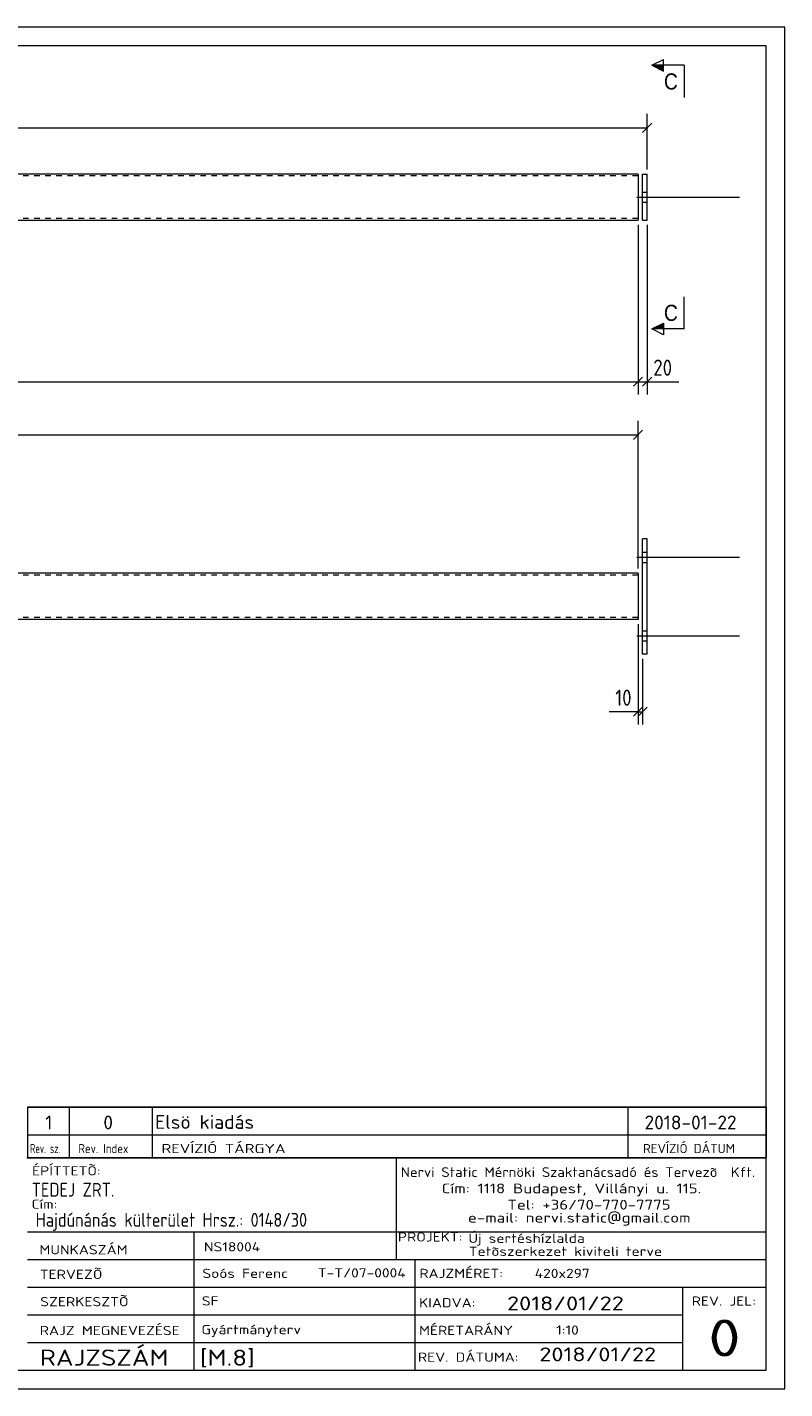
# Model space of a CAD drawing. Header units: millimetres. Extents: x 1 to 419, y 1 to 296.
# Tile 2 of 2: x 255 to 419, y 1 to 296. Entities that reach past the tile are written whole.
import ezdxf

# ---------------------------------------------------------------- set-up
doc = ezdxf.new("R2010")
doc.units = ezdxf.units.MM
doc.header["$LTSCALE"] = 0.6
doc.linetypes.add('XKITLINE00', pattern=[0])
doc.linetypes.add('XKITLINE02', pattern=[4, 2, -2])
for name, color, linetype, lineweight in [('Bolt', 7, 'Continuous', 0), ('DrawingSheet', 5, 'Continuous', 0), ('OtherObjectType', 1, 'Continuous', 0), ('Part', 2, 'Continuous', 0), ('Section', 6, 'Continuous', 0), ('Z-DIMENSIONS', 1, 'Continuous', 0)]:
    doc.layers.add(name, color=color, linetype=linetype, lineweight=lineweight)
doc.styles.add('ARIAL', font='ARIAL.TTF')
doc.styles.add('ISOCPEUR', font='ISOCPEUR.TTF')

msp = doc.modelspace()

# ---------------------------------------------------------------- hatches: boundary and pattern name
at = {"layer": 'Section'}
for points in [[(392.71, 286.5), (390.21, 287.75), (392.71, 287.75)], [(392.71, 230.62), (390.21, 230.62), (392.71, 231.87)]]:
    msp.add_hatch(color=6, dxfattribs=at).paths.add_polyline_path(points, flags=17)

# ---------------------------------------------------------------- linework, layer by layer
at = {"layer": 'Bolt', "color": 3, "linetype": 'XKITLINE00', "lineweight": 0}
for p, q in [((388.21, 260.28), (389.21, 260.28)), ((388.21, 260.28), (389.21, 260.28)), ((386.96, 259.18), (409.21, 259.18)), ((386.96, 259.18), (409.21, 259.18)), ((388.21, 258.08), (389.21, 258.08)), ((388.21, 258.08), (389.21, 258.08)), ((386.96, 181.15), (409.21, 181.15)), ((388.21, 182.25), (389.21, 182.25)), ((388.21, 180.05), (389.21, 180.05)), ((388.21, 165.25), (389.21, 165.25)), ((386.96, 164.15), (409.21, 164.15)), ((388.21, 163.05), (389.21, 163.05))]:
    msp.add_line(p, q, dxfattribs=at)
at = {"layer": 'DrawingSheet', "color": 2, "linetype": 'XKITLINE00', "lineweight": 0}
for p, q in [((419, 296), (1, 296)), ((419, 1), (419, 296)), ((1, 1), (419, 1))]:
    msp.add_line(p, q, dxfattribs=at)
at = {"layer": 'DrawingSheet', "color": 3, "linetype": 'XKITLINE00', "lineweight": 0}
for p, q in [((415, 292), (5, 292)), ((415, 5), (415, 292)), ((5, 5), (415, 5))]:
    msp.add_line(p, q, dxfattribs=at)
at = {"layer": 'OtherObjectType', "color": 7, "linetype": 'XKITLINE00', "lineweight": 0}
for p, q in [((255, 62.05), (415, 62.05)), ((255, 62.05), (255, 56.05)), ((264, 62.05), (264, 56.05)), ((282, 62.05), (282, 56.05)), ((385, 62.05), (385, 56.05)), ((415, 62.05), (415, 56.05)), ((255, 56.05), (255, 51.05)), ((255, 56.05), (415, 56.05)), ((264, 56.05), (264, 51.05)), ((282, 56.05), (282, 51.05)), ((385, 56.05), (385, 51.05)), ((415, 56.05), (415, 51.05)), ((254.84, 51.05), (415, 51.05)), ((415, 51.05), (255, 51.05)), ((334.84, 51), (334.84, 35)), ((414.98, 5), (415, 51.05)), ((254.98, 35), (414.98, 35)), ((290.98, 35), (290.98, 5)), ((334.84, 35), (334.84, 29)), ((254.98, 29), (338.84, 29)), ((338.84, 29), (338.84, 5)), ((338.84, 29), (414.84, 29)), ((254.98, 23), (414.98, 23)), ((396.84, 23), (396.84, 5)), ((254.98, 17), (396.84, 17)), ((254.98, 11), (396.98, 11)), ((254.98, 5), (414.98, 5))]:
    msp.add_line(p, q, dxfattribs=at)
at = {"layer": 'OtherObjectType', "color": 1, "linetype": 'XKITLINE00', "lineweight": 0}
for p, q in [((415, 62.05), (255, 62.05)), ((255, 56.05), (415, 56.05))]:
    msp.add_line(p, q, dxfattribs=at)
at = {"layer": 'Part', "color": 2, "linetype": 'XKITLINE00', "lineweight": 0}
for p, q in [((387.21, 264.19), (226.96, 264.19)), ((387.21, 264.19), (387.21, 254.19)), ((388.21, 254.18), (388.21, 264.18)), ((388.21, 264.18), (389.21, 264.18)), ((389.21, 254.18), (389.21, 264.18)), ((226.96, 254.19), (387.21, 254.19)), ((388.21, 254.18), (389.21, 254.18)), ((388.21, 160.15), (388.21, 185.15)), ((389.21, 185.15), (388.21, 185.15)), ((389.21, 160.15), (389.21, 185.15)), ((387.21, 177.69), (226.96, 177.69)), ((387.21, 177.69), (387.21, 167.69)), ((387.21, 167.69), (226.96, 167.69)), ((389.21, 160.15), (388.21, 160.15))]:
    msp.add_line(p, q, dxfattribs=at)
at = {"layer": 'Part', "color": 7, "linetype": 'XKITLINE02', "lineweight": 0}
for p, q in [((387.21, 263.79), (226.96, 263.79)), ((387.21, 254.59), (226.96, 254.59)), ((387.21, 177.29), (226.96, 177.29)), ((387.21, 168.09), (226.96, 168.09))]:
    msp.add_line(p, q, dxfattribs=at)
at = {"layer": 'Section', "color": 6, "linetype": 'XKITLINE00', "lineweight": 0}
for p, q in [((390.21, 287.75), (392.71, 289)), ((390.21, 287.75), (392.71, 286.5)), ((397.21, 287.75), (390.21, 287.75)), ((392.71, 286.5), (392.71, 289)), ((397.21, 287.75), (397.21, 280.75)), ((397.21, 230.62), (397.21, 237.62)), ((390.21, 230.62), (392.71, 231.87)), ((392.71, 229.37), (390.21, 230.62)), ((397.21, 230.62), (390.21, 230.62)), ((392.71, 231.87), (392.71, 229.37))]:
    msp.add_line(p, q, dxfattribs=at)
at = {"layer": 'Z-DIMENSIONS', "color": 7, "linetype": 'XKITLINE00', "lineweight": 0}
for p, q in [((390.2, 275.18), (388.22, 273.2)), ((389.21, 265.18), (389.21, 277.24)), ((37.51, 274.19), (389.21, 274.19)), ((387.21, 253.19), (387.21, 216.39)), ((387.21, 253.19), (387.21, 216.39)), ((389.21, 253.18), (389.21, 216.39)), ((38.5, 219.19), (387.21, 219.19)), ((388.2, 220.18), (386.22, 218.2)), ((388.2, 220.18), (386.22, 218.2)), ((387.21, 219.19), (389.21, 219.19)), ((390.2, 220.18), (388.22, 218.2)), ((389.21, 219.19), (396.04, 219.19)), ((389.21, 219.19), (396.04, 219.19)), ((387.21, 178.69), (387.21, 210.74)), ((45.79, 207.69), (387.21, 207.69)), ((388.2, 208.68), (386.22, 206.7)), ((387.21, 166.69), (387.21, 144.89)), ((388.21, 159.15), (388.21, 144.89)), ((387.21, 147.69), (380.98, 147.69)), ((387.21, 147.69), (380.98, 147.69)), ((388.2, 148.68), (386.22, 146.7)), ((387.21, 147.69), (388.21, 147.69)), ((389.2, 148.68), (387.22, 146.7))]:
    msp.add_line(p, q, dxfattribs=at)
at = {"layer": 'Z-DIMENSIONS', "color": 3}
for p in [(389.21, 274.19), (387.21, 219.19), (387.21, 219.19), (389.21, 219.19), (387.21, 207.69), (387.21, 147.69), (388.21, 147.69)]:
    msp.add_point(p, dxfattribs=at)

# ---------------------------------------------------------------- texts
at = {"layer": 'OtherObjectType', "color": 7, "style": 'ISOCPEUR'}
for s, height, width, p in [('1', 3, 1.017001, (258.82, 57.2)), ('0', 3, 1.017001, (271.4, 57.2)), ('Elsö kiadás', 3, 1.017001, (282.63, 57.31)), ('2018-01-22', 3, 1.017001, (388.62, 57.2)), ('Rev. sz.', 2, 0.68, (255.54, 52.05)), ('Rev. Index', 2, 0.85, (266, 52.05)), ('REVÍZIÓ TÁRGYA', 2, 1.275, (284, 52.05)), ('REVÍZIÓ DÁTUM', 2, 1.02, (388.28, 52.05)), ('ÉPÍTTETÕ:', 2, 1.211571, (255.96, 47.22)), ('Nervi Static Mérnöki\xa0Szaktanácsadó\xa0és\xa0Tervezõ  Kft.', 2.1176, 1.08375, (335.84, 46.88)), ('TEDEJ ZRT.', 3, 0.85, (255.87, 42.62)), ('Cím:\xa01118 Budapest, Villányi u. 115.', 2.1176, 1.250101, (344.68, 43.35)), ('Cím:', 2, 1.211571, (255.84, 40)), ('Tel:\xa0+36/70-770-7775', 2.1176, 1.250101, (358.91, 39.82)), ('Hajdúnánás külterület Hrsz.: 0148/30', 3, 0.85, (256.73, 36.1)), ('e-mail:\xa0nervi.static@gmail.com', 2.1176, 1.250101, (350.38, 37)), ('MUNKASZÁM', 2, 1.211571, (257.55, 30.12)), ('NS18004', 2, 1.211571, (293.17, 30.76)), ('PROJEKT:', 2, 1.211571, (335.18, 32.9)), ('Új sertéshízlalda', 2, 1.211571, (350.47, 32.6)), ('Tetõszerkezet kiviteli terve', 2, 1.211571, (350.54, 29.78)), ('TERVEZÕ', 2, 1.211571, (257.63, 24.79)), ('Soós Ferenc', 2, 1.211571, (292.84, 25)), ('T-T/07-0004', 2, 1.211571, (317.86, 25.11)), ('RAJZMÉRET:', 2, 1.211571, (339.84, 25)), ('420x297', 2, 1.211571, (364.84, 25)), ('SZERKESZTÕ', 2, 1.211571, (257.72, 18.87)), ('SF', 2, 1.211571, (292.72, 19.04)), ('2018/01/22', 3, 1.275, (358.84, 18)), ('REV. JEL:', 2, 1.211571, (398.84, 19)), ('KIADVA:', 2, 1.211571, (339.78, 18.64)), ('RAJZ MEGNEVEZÉSE', 2, 1.211571, (257.62, 12.62)), ('Gyártmányterv', 2, 1.211571, (292.65, 12.82)), ('MÉRETARÁNY', 2, 1.211571, (339.78, 12.65)), ('1:10', 2, 1.211571, (369.51, 12.72)), ('0', 8, 1.275, (402.45, 8)), ('RAJZSZÁM', 3.5, 1.211571, (257.62, 6)), ('[M.8]', 3.5, 1.211571, (292.3, 5.99)), ('REV. DÁTUMA:', 2, 1.211571, (339.53, 6.85)), ('2018/01/22', 3, 1.275, (365.83, 6.95))]:
    msp.add_text(s, height=height, dxfattribs=dict(at, width=width)).set_placement(p)
at = {"layer": 'Section', "color": 6, "style": 'ARIAL', "width": 0.85}
for p in [(392.84, 282.5), (392.84, 232.37)]:
    msp.add_text('C', height=3.5, dxfattribs=at).set_placement(p)
at = {"layer": 'Z-DIMENSIONS', "color": 3, "style": 'ISOCPEUR', "width": 0.85}
for s, p in [('20', (390.52, 220.49)), ('10', (382.29, 148.99))]:
    msp.add_text(s, height=3.5, dxfattribs=at).set_placement(p)

doc.saveas('drawing.dxf')
